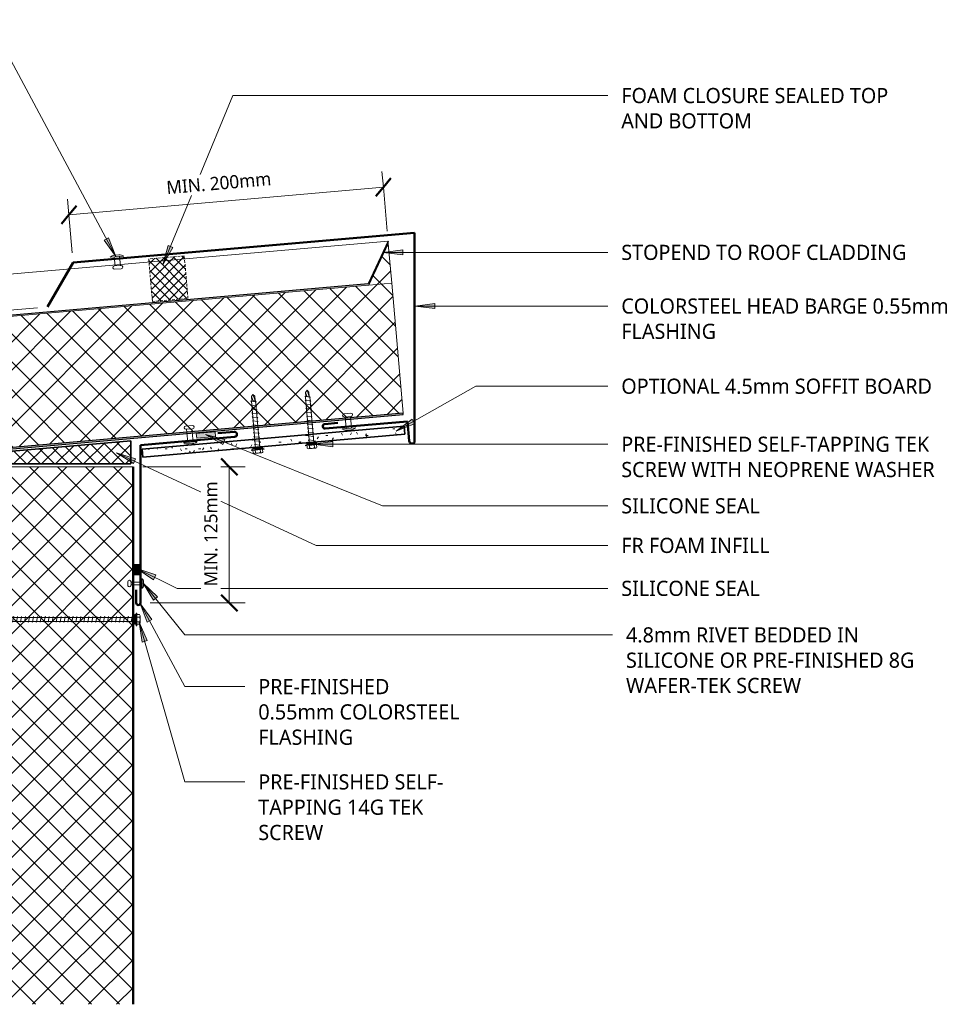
# Model space of a CAD drawing. Header units: millimetres. Extents: x -427 to 999, y -86 to 667.
# Tile 2 of 2: x 286 to 999, y -86 to 661. Entities that reach past the tile are written whole.
import ezdxf

# ---------------------------------------------------------------- set-up
doc = ezdxf.new("R2010")
doc.units = ezdxf.units.MM
doc.linetypes.add('Dash Short', pattern=[3, 2, -1])
for name, color, linetype, lineweight in [('A-ANNO-DIMS', 211, 'Continuous', 9), ('A-ANNO-DIMS-5', 211, 'Continuous', 9), ('A-DETL', 90, 'Continuous', 13), ('A-DETL-GENF', 92, 'Continuous', 13), ('G-ANNO-TEXT', 231, 'Continuous', 9)]:
    doc.layers.add(name, color=color, linetype=linetype, lineweight=lineweight)
doc.styles.add('Yu Gothic', font='Yu Gothic.ttf', dxfattribs={"height": 11.5})
doc.styles.add('Yu Gothic_1', font='Yu Gothic.ttf', dxfattribs={"height": 10})
doc.dimstyles.new('Diagonal', dxfattribs={"dimscale": 304.8, "dimtxt": 11.609035, "dimasz": 0.04101, "dimexe": 0.03937, "dimexo": 0.024606, "dimgap": 0.024606, "dimtad": 1, "dimdec": 0, "dimzin": 0, "dimdsep": 46, "dimtxsty": 'Yu Gothic_1', "dimblk1": 'OBLIQUE', "dimblk2": 'OBLIQUE', "dimsah": 1, "dimcen": 0.09, "dimazin": 0, "dimtfac": 1, "dimtdec": 4, "dimtix": 1, "dimtmove": 2, "dimatfit": 3, "dimfxl": 1, "dimtvp": 1, "dimtfill": 1, "dimtolj": 1, "dimtzin": 0, "dimarcsym": 2})
doc.dimstyles.new('Diagonal_1', dxfattribs={"dimscale": 304.8, "dimtxt": 11.609035, "dimasz": 0.04101, "dimexe": 0.03937, "dimexo": 0.024606, "dimgap": 0.024606, "dimtad": 1, "dimdec": 0, "dimzin": 0, "dimdsep": 46, "dimtxsty": 'Yu Gothic_1', "dimblk1": 'OBLIQUE', "dimblk2": 'OBLIQUE', "dimsah": 1, "dimcen": 0.09, "dimazin": 0, "dimtfac": 1, "dimtdec": 4, "dimtix": 1, "dimtmove": 1, "dimatfit": 3, "dimfxl": 1, "dimtvp": 1, "dimtfill": 1, "dimtolj": 1, "dimtzin": 0, "dimarcsym": 2})
doc.dimstyles.new('Diagonal_2', dxfattribs={"dimscale": 304.8, "dimtxt": 11.609035, "dimasz": 0.04101, "dimexe": 0.03937, "dimexo": 0.024606, "dimgap": 0.024606, "dimtad": 1, "dimdec": 0, "dimzin": 0, "dimdsep": 46, "dimtxsty": 'Yu Gothic_1', "dimblk1": 'OBLIQUE', "dimblk2": 'OBLIQUE', "dimsah": 1, "dimcen": 0.09, "dimazin": 0, "dimtfac": 1, "dimtdec": 4, "dimtix": 1, "dimtmove": 0, "dimatfit": 3, "dimfxl": 1, "dimtvp": 1, "dimtfill": 1, "dimtolj": 1, "dimtzin": 0, "dimarcsym": 2})
pattern_1 = [(220, (606.233, 441.677), (9.6418, -11.49067), []), (310, (606.233, 441.677), (11.49067, 9.6418), [])]

# ---------------------------------------------------------------- blocks, each defined once
blk = doc.blocks.new('Foam Closure - Foam Closure-4712294-01 SAW TOOTH SOFFIT DETAIL2')
at = {"layer": 'A-DETL-GENF'}
h = blk.add_hatch(dxfattribs=at)
h.set_pattern_fill('FP_2', color=256, style=0, pattern_type=2)
h.set_pattern_definition([(220, (451.283, 411.677), (3.21394, -3.830222), []), (310, (451.283, 411.677), (3.830222, 3.21394), [])])
h.paths.add_polyline_path([(27.1, 0), (0, 0), (0, -32.41), (27.1, -32.41), (27.1, -13.36)])
at = {"layer": 'A-DETL-GENF', "linetype": 'Dash Short'}
for p, q in [((0, 0), (0, -32.41)), ((27.1, 0), (0, 0)), ((27.1, -32.41), (27.1, 0)), ((0, -32.41), (27.1, -32.41))]:
    blk.add_line(p, q, dxfattribs=at)
blk = doc.blocks.new('Pop Rivets2 - Rivet-4018167-01 SAW TOOTH SOFFIT DETAIL2')
at = {"layer": 'A-DETL-GENF'}
for p, q in [((-2.53, 9.38), (2.53, 9.38)), ((2.53, 6.88), (-2.53, 6.88)), ((-2, 6.88), (-2, 0)), ((2, 6.88), (2, 0)), ((5.24, 0), (-5.24, 0)), ((-1.5, -1.16), (1.5, -1.16))]:
    blk.add_line(p, q, dxfattribs=at)
for centre, radius, start, end in [((-2.53, 8.13), 1.25, 90, 270), ((2.53, 8.13), 1.25, 270, 90), ((-1.5, 5.47), 6.62, 235.63634, 270), ((1.5, 5.47), 6.62, 270, 304.36366)]:
    blk.add_arc(centre, radius, start, end, dxfattribs=at)
blk = doc.blocks.new('Thermospan Insulated Panel3 - Thermospan Insulated Panel-4139802-01 SAW TOOTH SOFFIT DETAIL2')
at = {"layer": 'A-DETL-GENF'}
for points in [[(692.52, 132), (0, 132), (0, 131), (692.44, 131)], [(683.77, 32), (17.32, 32), (0, 2), (0, 0), (17.9, 31), (683.69, 31), (683.75, 31.66)]]:
    blk.add_hatch(color=256, dxfattribs=at).paths.add_polyline_path(points)
h = blk.add_hatch(dxfattribs=at)
h.set_pattern_fill('FP_4', color=256, style=0, pattern_type=2)
h.set_pattern_definition(pattern_1)
h.paths.add_polyline_path([(692.44, 131), (0, 131), (0, 32), (683.77, 32), (690.87, 113.09)])
h = blk.add_hatch(dxfattribs=at)
h.set_pattern_fill('FP_4', color=256, style=0, pattern_type=2)
h.set_pattern_definition(pattern_1)
h.paths.add_polyline_path([(17.32, 32), (0, 32), (0, 2)])
at = {"layer": 'A-DETL-GENF', "lineweight": 25}
for p, q in [((692.52, 132), (0, 132)), ((0, 132), (0, 131)), ((0, 131), (692.44, 131)), ((0, 0), (17.9, 31)), ((17.9, 31), (683.69, 31)), ((0, 2), (0, 0))]:
    blk.add_line(p, q, dxfattribs=at)
at = {"layer": 'A-DETL-GENF'}
for p, q in [((0, 131), (0, 32)), ((0, 32), (0, 2)), ((0, 2), (17.32, 32)), ((17.32, 32), (0, 32)), ((17.32, 32), (683.77, 32)), ((0, 0), (0, 2)), ((0, 0), (328.42, 0)), ((348.42, 0), (680.98, 0))]:
    blk.add_line(p, q, dxfattribs=at)
blk = doc.blocks.new('TEK Screw - TEK Screw-4073254-01 SAW TOOTH SOFFIT DETAIL2')
at = {"layer": 'A-DETL-GENF'}
blk.add_hatch(color=256, dxfattribs=at).paths.add_polyline_path([(-3.67, -1), (3.67, -1), (3.67, 0), (-3.67, 0)])
for p, q in [((-1.28, 38.75), (0, 40.28)), ((-1.28, 38.75), (-0.56, 35.87)), ((-1.28, 38.75), (-1.28, 35.53)), ((1.28, 38.75), (0, 40.28)), ((0, 40.28), (1.28, 35.53)), ((1.28, 38.75), (1.28, 35.53)), ((-2.17, 35.67), (-1.6, 36)), ((2.17, 34.91), (-2.17, 35.67)), ((-2.17, 32.67), (-1.6, 33)), ((2.17, 31.91), (-2.17, 32.67)), ((-2.17, 29.67), (-1.6, 30)), ((-1.28, 35.53), (-1.6, 35.21)), ((-1.6, 0), (-1.6, 35.21)), ((1.28, 35.53), (1.6, 35.21)), ((1.6, 35.21), (1.6, 0)), ((1.6, 34.58), (2.17, 34.91)), ((1.6, 31.58), (2.17, 31.91)), ((2.17, 28.91), (-2.17, 29.67)), ((-2.17, 26.67), (-1.6, 27)), ((2.17, 25.91), (-2.17, 26.67)), ((-2.17, 23.67), (-1.6, 24)), ((2.17, 22.91), (-2.17, 23.67)), ((1.6, 28.58), (2.17, 28.91)), ((1.6, 25.58), (2.17, 25.91)), ((1.6, 22.58), (2.17, 22.91)), ((-2.17, 20.67), (-1.6, 21)), ((2.17, 19.91), (-2.17, 20.67)), ((-2.17, 17.67), (-1.6, 18)), ((2.17, 16.91), (-2.17, 17.67)), ((-2.17, 14.67), (-1.6, 15)), ((1.6, 19.58), (2.17, 19.91)), ((1.6, 16.58), (2.17, 16.91)), ((2.17, 13.91), (-2.17, 14.67)), ((-2.17, 11.67), (-1.6, 12)), ((2.17, 10.91), (-2.17, 11.67)), ((-2.17, 8.67), (-1.6, 9)), ((2.17, 7.91), (-2.17, 8.67)), ((1.6, 13.58), (2.17, 13.91)), ((1.6, 10.58), (2.17, 10.91)), ((1.6, 7.58), (2.17, 7.91)), ((-2.17, 5.67), (-1.6, 6)), ((2.17, 4.91), (-2.17, 5.67)), ((-2.17, 2.67), (-1.6, 3)), ((2.17, 1.91), (-2.17, 2.67)), ((1.6, 4.58), (2.17, 4.91)), ((1.6, 1.58), (2.17, 1.91)), ((-4.79, -1.5), (-4.79, -1)), ((-3.67, -1), (-4.79, -1)), ((4.79, -1.5), (-4.79, -1.5)), ((3.67, 0), (-3.67, 0)), ((-3.67, 0), (-3.67, -1)), ((-3.67, -1), (3.67, -1)), ((-3.67, -1.5), (-3.67, -3.47)), ((-2.76, -3.97), (2.76, -3.97)), ((-1.85, -1.5), (-1.85, -3.47)), ((1.85, -1.5), (1.85, -3.47)), ((3.67, -1), (3.67, 0)), ((4.79, -1), (3.67, -1)), ((3.67, -1.5), (3.67, -3.47)), ((4.79, -1), (4.79, -1.5))]:
    blk.add_line(p, q, dxfattribs=at)
for centre, radius, start, end in [((0.49, 36.41), 1.18, 207.06377, 311.76062), ((-2.76, -2.9), 1.08, 212.38007, 327.61993), ((0, -0.31), 3.67, 239.72736, 300.27264), ((2.76, -2.9), 1.08, 212.38007, 327.61993)]:
    blk.add_arc(centre, radius, start, end, dxfattribs=at)
blk = doc.blocks.new('TEK Screw - TEK Screw-4073425-01 SAW TOOTH SOFFIT DETAIL2')
at = {"layer": 'A-DETL-GENF'}
blk.add_hatch(color=256, dxfattribs=at).paths.add_polyline_path([(-3.67, -1), (3.67, -1), (3.67, 0), (-3.67, 0)])
for p, q in [((-1.28, 39.25), (0, 40.77)), ((-1.28, 39.25), (-0.56, 36.37)), ((-1.28, 39.25), (-1.28, 36.02)), ((1.28, 39.25), (0, 40.77)), ((0, 40.77), (1.28, 36.02)), ((1.28, 39.25), (1.28, 36.02)), ((-2.17, 35.67), (-1.6, 36)), ((2.17, 34.91), (-2.17, 35.67)), ((-2.17, 32.67), (-1.6, 33)), ((2.17, 31.91), (-2.17, 32.67)), ((-2.17, 29.67), (-1.6, 30)), ((-1.28, 36.02), (-1.6, 35.71)), ((-1.6, 0), (-1.6, 35.71)), ((1.28, 36.02), (1.6, 35.71)), ((1.6, 35.71), (1.6, 0)), ((1.6, 34.58), (2.17, 34.91)), ((1.6, 31.58), (2.17, 31.91)), ((2.17, 28.91), (-2.17, 29.67)), ((-2.17, 26.67), (-1.6, 27)), ((2.17, 25.91), (-2.17, 26.67)), ((-2.17, 23.67), (-1.6, 24)), ((2.17, 22.91), (-2.17, 23.67)), ((1.6, 28.58), (2.17, 28.91)), ((1.6, 25.58), (2.17, 25.91)), ((1.6, 22.58), (2.17, 22.91)), ((-2.17, 20.67), (-1.6, 21)), ((2.17, 19.91), (-2.17, 20.67)), ((-2.17, 17.67), (-1.6, 18)), ((2.17, 16.91), (-2.17, 17.67)), ((-2.17, 14.67), (-1.6, 15)), ((1.6, 19.58), (2.17, 19.91)), ((1.6, 16.58), (2.17, 16.91)), ((2.17, 13.91), (-2.17, 14.67)), ((-2.17, 11.67), (-1.6, 12)), ((2.17, 10.91), (-2.17, 11.67)), ((-2.17, 8.67), (-1.6, 9)), ((2.17, 7.91), (-2.17, 8.67)), ((1.6, 13.58), (2.17, 13.91)), ((1.6, 10.58), (2.17, 10.91)), ((1.6, 7.58), (2.17, 7.91)), ((-2.17, 5.67), (-1.6, 6)), ((2.17, 4.91), (-2.17, 5.67)), ((-2.17, 2.67), (-1.6, 3)), ((2.17, 1.91), (-2.17, 2.67)), ((1.6, 4.58), (2.17, 4.91)), ((1.6, 1.58), (2.17, 1.91)), ((-4.79, -1.5), (-4.79, -1)), ((-3.67, -1), (-4.79, -1)), ((4.79, -1.5), (-4.79, -1.5)), ((3.67, 0), (-3.67, 0)), ((-3.67, 0), (-3.67, -1)), ((-3.67, -1), (3.67, -1)), ((-3.67, -1.5), (-3.67, -3.47)), ((-2.76, -3.97), (2.76, -3.97)), ((-1.85, -1.5), (-1.85, -3.47)), ((1.85, -1.5), (1.85, -3.47)), ((3.67, -1), (3.67, 0)), ((4.79, -1), (3.67, -1)), ((3.67, -1.5), (3.67, -3.47)), ((4.79, -1), (4.79, -1.5))]:
    blk.add_line(p, q, dxfattribs=at)
for centre, radius, start, end in [((0.49, 36.9), 1.18, 207.06377, 311.76062), ((-2.76, -2.9), 1.08, 212.38007, 327.61993), ((0, -0.31), 3.67, 239.72736, 300.27264), ((2.76, -2.9), 1.08, 212.38007, 327.61993)]:
    blk.add_arc(centre, radius, start, end, dxfattribs=at)
blk = doc.blocks.new('Pop Rivets2 - Rivet-4018428-01 SAW TOOTH SOFFIT DETAIL2')
at = {"layer": 'A-DETL-GENF'}
for p, q in [((5.24, 0), (-5.24, 0)), ((-2, -10.05), (-2, 0)), ((-1.5, 1.16), (1.5, 1.16)), ((2, -10.05), (2, 0)), ((2.53, -10.05), (-2.53, -10.05)), ((-2.53, -12.55), (2.53, -12.55))]:
    blk.add_line(p, q, dxfattribs=at)
for centre, radius, start, end in [((-1.5, -5.47), 6.62, 90, 124.36366), ((1.5, -5.47), 6.62, 55.63634, 90), ((-2.53, -11.3), 1.25, 90, 270), ((2.53, -11.3), 1.25, 270, 90)]:
    blk.add_arc(centre, radius, start, end, dxfattribs=at)
blk = doc.blocks.new('TEK Screw - TEK Screw-4835918-01 SAW TOOTH SOFFIT DETAIL2')
at = {"layer": 'A-DETL-GENF'}
blk.add_hatch(color=256, dxfattribs=at).paths.add_polyline_path([(-3.67, -1), (3.67, -1), (3.67, 0), (-3.67, 0)])
for p, q in [((-1.28, 142.12), (0, 143.65)), ((-1.28, 142.12), (-0.56, 139.24)), ((-1.28, 142.12), (-1.28, 138.9)), ((1.28, 142.12), (0, 143.65)), ((0, 143.65), (1.28, 138.9)), ((1.28, 142.12), (1.28, 138.9)), ((-2.17, 137.67), (-1.6, 138)), ((2.17, 136.91), (-2.17, 137.67)), ((-2.17, 134.67), (-1.6, 135)), ((2.17, 133.91), (-2.17, 134.67)), ((-1.28, 138.9), (-1.6, 138.58)), ((-1.6, 0), (-1.6, 138.58)), ((1.28, 138.9), (1.6, 138.58)), ((1.6, 138.58), (1.6, 0)), ((1.6, 136.58), (2.17, 136.91)), ((-2.17, 131.67), (-1.6, 132)), ((2.17, 130.91), (-2.17, 131.67)), ((-2.17, 128.67), (-1.6, 129)), ((2.17, 127.91), (-2.17, 128.67)), ((1.6, 133.58), (2.17, 133.91)), ((1.6, 130.58), (2.17, 130.91)), ((1.6, 127.58), (2.17, 127.91)), ((-2.17, 125.67), (-1.6, 126)), ((2.17, 124.91), (-2.17, 125.67)), ((-2.17, 122.67), (-1.6, 123)), ((2.17, 121.91), (-2.17, 122.67)), ((-2.17, 119.67), (-1.6, 120)), ((2.17, 118.91), (-2.17, 119.67)), ((1.6, 124.58), (2.17, 124.91)), ((1.6, 121.58), (2.17, 121.91)), ((-2.17, 116.67), (-1.6, 117)), ((2.17, 115.91), (-2.17, 116.67)), ((-2.17, 113.67), (-1.6, 114)), ((2.17, 112.91), (-2.17, 113.67)), ((1.6, 118.58), (2.17, 118.91)), ((1.6, 115.58), (2.17, 115.91)), ((1.6, 112.58), (2.17, 112.91)), ((-2.17, 110.67), (-1.6, 111)), ((2.17, 109.91), (-2.17, 110.67)), ((-2.17, 107.67), (-1.6, 108)), ((2.17, 106.91), (-2.17, 107.67)), ((-2.17, 104.67), (-1.6, 105)), ((2.17, 103.91), (-2.17, 104.67)), ((1.6, 109.58), (2.17, 109.91)), ((1.6, 106.58), (2.17, 106.91)), ((-2.17, 101.67), (-1.6, 102)), ((2.17, 100.91), (-2.17, 101.67)), ((-2.17, 98.67), (-1.6, 99)), ((2.17, 97.91), (-2.17, 98.67)), ((1.6, 103.58), (2.17, 103.91)), ((1.6, 100.58), (2.17, 100.91)), ((1.6, 97.58), (2.17, 97.91)), ((-2.17, 95.67), (-1.6, 96)), ((2.17, 94.91), (-2.17, 95.67)), ((-2.17, 92.67), (-1.6, 93)), ((2.17, 91.91), (-2.17, 92.67)), ((-2.17, 89.67), (-1.6, 90)), ((2.17, 88.91), (-2.17, 89.67)), ((1.6, 94.58), (2.17, 94.91)), ((1.6, 91.58), (2.17, 91.91)), ((-2.17, 86.67), (-1.6, 87)), ((2.17, 85.91), (-2.17, 86.67)), ((-2.17, 83.67), (-1.6, 84)), ((2.17, 82.91), (-2.17, 83.67)), ((1.6, 88.58), (2.17, 88.91)), ((1.6, 85.58), (2.17, 85.91)), ((1.6, 82.58), (2.17, 82.91)), ((-2.17, 80.67), (-1.6, 81)), ((2.17, 79.91), (-2.17, 80.67)), ((-2.17, 77.67), (-1.6, 78)), ((2.17, 76.91), (-2.17, 77.67)), ((-2.17, 74.67), (-1.6, 75)), ((1.6, 79.58), (2.17, 79.91)), ((1.6, 76.58), (2.17, 76.91)), ((2.17, 73.91), (-2.17, 74.67)), ((-2.17, 71.67), (-1.6, 72)), ((2.17, 70.91), (-2.17, 71.67)), ((-2.17, 68.67), (-1.6, 69)), ((2.17, 67.91), (-2.17, 68.67)), ((1.6, 73.58), (2.17, 73.91)), ((1.6, 70.58), (2.17, 70.91)), ((1.6, 67.58), (2.17, 67.91)), ((-2.17, 65.67), (-1.6, 66)), ((2.17, 64.91), (-2.17, 65.67)), ((-2.17, 62.67), (-1.6, 63)), ((2.17, 61.91), (-2.17, 62.67)), ((-2.17, 59.67), (-1.6, 60)), ((1.6, 64.58), (2.17, 64.91)), ((1.6, 61.58), (2.17, 61.91)), ((2.17, 58.91), (-2.17, 59.67)), ((-2.17, 56.67), (-1.6, 57)), ((2.17, 55.91), (-2.17, 56.67)), ((-2.17, 53.67), (-1.6, 54)), ((2.17, 52.91), (-2.17, 53.67)), ((1.6, 58.58), (2.17, 58.91)), ((1.6, 55.58), (2.17, 55.91)), ((1.6, 52.58), (2.17, 52.91)), ((-2.17, 50.67), (-1.6, 51)), ((2.17, 49.91), (-2.17, 50.67)), ((-2.17, 47.67), (-1.6, 48)), ((2.17, 46.91), (-2.17, 47.67)), ((-2.17, 44.67), (-1.6, 45)), ((1.6, 49.58), (2.17, 49.91)), ((1.6, 46.58), (2.17, 46.91)), ((2.17, 43.91), (-2.17, 44.67)), ((-2.17, 41.67), (-1.6, 42)), ((2.17, 40.91), (-2.17, 41.67)), ((-2.17, 38.67), (-1.6, 39)), ((2.17, 37.91), (-2.17, 38.67)), ((1.6, 43.58), (2.17, 43.91)), ((1.6, 40.58), (2.17, 40.91)), ((1.6, 37.58), (2.17, 37.91)), ((-2.17, 35.67), (-1.6, 36)), ((2.17, 34.91), (-2.17, 35.67)), ((-2.17, 32.67), (-1.6, 33)), ((2.17, 31.91), (-2.17, 32.67)), ((-2.17, 29.67), (-1.6, 30)), ((1.6, 34.58), (2.17, 34.91)), ((1.6, 31.58), (2.17, 31.91)), ((2.17, 28.91), (-2.17, 29.67)), ((-2.17, 26.67), (-1.6, 27)), ((2.17, 25.91), (-2.17, 26.67)), ((-2.17, 23.67), (-1.6, 24)), ((2.17, 22.91), (-2.17, 23.67)), ((1.6, 28.58), (2.17, 28.91)), ((1.6, 25.58), (2.17, 25.91)), ((1.6, 22.58), (2.17, 22.91)), ((-2.17, 20.67), (-1.6, 21)), ((2.17, 19.91), (-2.17, 20.67)), ((-2.17, 17.67), (-1.6, 18)), ((2.17, 16.91), (-2.17, 17.67)), ((-2.17, 14.67), (-1.6, 15)), ((1.6, 19.58), (2.17, 19.91)), ((1.6, 16.58), (2.17, 16.91)), ((2.17, 13.91), (-2.17, 14.67)), ((-2.17, 11.67), (-1.6, 12)), ((2.17, 10.91), (-2.17, 11.67)), ((-2.17, 8.67), (-1.6, 9)), ((2.17, 7.91), (-2.17, 8.67)), ((1.6, 13.58), (2.17, 13.91)), ((1.6, 10.58), (2.17, 10.91)), ((1.6, 7.58), (2.17, 7.91)), ((-2.17, 5.67), (-1.6, 6)), ((2.17, 4.91), (-2.17, 5.67)), ((-2.17, 2.67), (-1.6, 3)), ((2.17, 1.91), (-2.17, 2.67)), ((1.6, 4.58), (2.17, 4.91)), ((1.6, 1.58), (2.17, 1.91)), ((-4.79, -1.5), (-4.79, -1)), ((-3.67, -1), (-4.79, -1)), ((4.79, -1.5), (-4.79, -1.5)), ((3.67, 0), (-3.67, 0)), ((-3.67, 0), (-3.67, -1)), ((-3.67, -1), (3.67, -1)), ((-3.67, -1.5), (-3.67, -3.47)), ((-2.76, -3.97), (2.76, -3.97)), ((-1.85, -1.5), (-1.85, -3.47)), ((1.85, -1.5), (1.85, -3.47)), ((3.67, -1), (3.67, 0)), ((4.79, -1), (3.67, -1)), ((3.67, -1.5), (3.67, -3.47)), ((4.79, -1), (4.79, -1.5))]:
    blk.add_line(p, q, dxfattribs=at)
for centre, radius, start, end in [((0.49, 139.78), 1.18, 207.06377, 311.76062), ((-2.76, -2.9), 1.08, 212.38007, 327.61993), ((0, -0.31), 3.67, 239.72736, 300.27264), ((2.76, -2.9), 1.08, 212.38007, 327.61993)]:
    blk.add_arc(centre, radius, start, end, dxfattribs=at)
blk = doc.blocks.new('Pop Rivets6 - Rivet 2-4836433-01 SAW TOOTH SOFFIT DETAIL2')
at = {"layer": 'A-DETL-GENF'}
for p, q in [((3.77, 0), (-3.77, 0)), ((-1.5, 1.16), (1.5, 1.16)), ((-1, -8.3), (-1, 0)), ((1, -8.3), (1, 0)), ((1.17, -8.3), (-1.24, -8.3)), ((-1.24, -10.8), (1.17, -10.8))]:
    blk.add_line(p, q, dxfattribs=at)
for centre, radius, start, end in [((-1.5, -1.65), 2.8, 90, 144), ((1.5, -1.65), 2.8, 36, 90), ((-1.24, -9.55), 1.25, 90, 270), ((1.17, -9.55), 1.25, 270, 90)]:
    blk.add_arc(centre, radius, start, end, dxfattribs=at)
blk = doc.blocks.new('Pop Rivets2 - Rivet-4884609-01 SAW TOOTH SOFFIT DETAIL2')
at = {"layer": 'A-DETL-GENF'}
for p, q in [((5.24, 0), (-5.24, 0)), ((-2, -8.88), (-2, 0)), ((-1.5, 1.16), (1.5, 1.16)), ((2, -8.88), (2, 0)), ((2.53, -8.88), (-2.53, -8.88)), ((-2.53, -11.38), (2.53, -11.38))]:
    blk.add_line(p, q, dxfattribs=at)
for centre, radius, start, end in [((-1.5, -5.47), 6.62, 90, 124.36366), ((1.5, -5.47), 6.62, 55.63634, 90), ((-2.53, -10.13), 1.25, 90, 270), ((2.53, -10.13), 1.25, 270, 90)]:
    blk.add_arc(centre, radius, start, end, dxfattribs=at)
blk = doc.blocks.new('DIMBLOCK1-01 SAW TOOTH SOFFIT DETAIL2')
at = {"layer": 'A-ANNO-DIMS-5'}
for p, q in [((561.85, 533.72), (560.81, 545.68)), ((561.85, 533.72), (323.33, 512.86)), ((561.85, 533.72), (564.78, 500.3)), ((323.33, 512.86), (322.29, 524.81)), ((323.33, 512.86), (325.86, 484.02))]:
    blk.add_line(p, q, dxfattribs=at)
at = {"layer": 'A-ANNO-DIMS-5', "lineweight": 50}
for p, q in [((561.85, 533.72), (567.54, 540.5)), ((561.85, 533.72), (556.17, 526.95)), ((323.33, 512.86), (329.01, 519.63)), ((323.33, 512.86), (317.65, 506.09))]:
    blk.add_line(p, q, dxfattribs=at)
at = {"layer": 'A-ANNO-DIMS-5', "color": 0, "insert": (396.89, 538.4), "char_height": 10, "width": 93.8283, "attachment_point": 1, "rotation": 5, "line_spacing_factor": 1.024327, "style": 'Yu Gothic_1', "bg_fill": 3, "box_fill_scale": 1.25, "bg_fill_color": 9, "bg_fill_true_color": 13158600, "bg_fill_transparency": 0}
blk.add_mtext('MIN. 200mm\\fYu Gothic|b0|i0|c178|p34|;\u200d', dxfattribs=at)
blk = doc.blocks.new('_Oblique')
at = {"color": 0, "linetype": 'ByBlock', "lineweight": -2}
blk.add_line((-0.5, -0.5), (0.5, 0.5), dxfattribs=at)
blk = doc.blocks.new('DIMBLOCK2-01 SAW TOOTH SOFFIT DETAIL2')
at = {"layer": 'A-ANNO-DIMS-5', "lineweight": 50}
for p, q in [((267.53, 439.48), (260.76, 445.16)), ((267.95, 434.68), (261.18, 440.37)), ((267.53, 439.48), (274.31, 433.8)), ((267.95, 434.68), (274.72, 429))]:
    blk.add_line(p, q, dxfattribs=at)
at = {"layer": 'A-ANNO-DIMS-5'}
for p, q in [((267.53, 439.48), (299.63, 442.29)), ((267.53, 439.48), (255.58, 438.43)), ((267.95, 434.68), (266.62, 434.57)), ((267.95, 434.68), (267.53, 439.48)), ((267.95, 434.68), (279.91, 435.73))]:
    blk.add_line(p, q, dxfattribs=at)
blk.add_ellipse((269.11, 421.46), major_axis=(-1.37, 15.63), ratio=0.533087, start_param=0, end_param=1.570796, dxfattribs=at)
at = {"layer": 'A-ANNO-DIMS-5', "color": 0, "insert": (263.77, 420.99), "char_height": 10, "width": 73.5467, "attachment_point": 1, "rotation": 275, "line_spacing_factor": 1.024327, "style": 'Yu Gothic_1', "bg_fill": 3, "box_fill_scale": 1.25, "bg_fill_color": 9, "bg_fill_true_color": 13158600, "bg_fill_transparency": 0}
blk.add_mtext('5mm GAP', dxfattribs=at)
blk = doc.blocks.new('DIMBLOCK3-01 SAW TOOTH SOFFIT DETAIL2')
at = {"layer": 'A-ANNO-DIMS-5'}
for p, q in [((445, 321.68), (379.53, 321.68)), ((445, 321.68), (445, 218.41)), ((445, 321.68), (457, 321.68)), ((445, 218.41), (385.09, 218.41)), ((445, 218.41), (457, 218.41))]:
    blk.add_line(p, q, dxfattribs=at)
at = {"layer": 'A-ANNO-DIMS-5', "lineweight": 50}
for p, q in [((445, 321.68), (438.75, 327.93)), ((445, 321.68), (451.25, 315.43)), ((445, 218.41), (438.75, 224.66)), ((445, 218.41), (451.25, 212.16))]:
    blk.add_line(p, q, dxfattribs=at)
at = {"layer": 'A-ANNO-DIMS-5', "color": 0, "insert": (425.96, 230.95), "char_height": 10, "width": 93.8283, "attachment_point": 1, "rotation": 90, "line_spacing_factor": 1.024327, "style": 'Yu Gothic_1', "bg_fill": 3, "box_fill_scale": 1.25, "bg_fill_color": 9, "bg_fill_true_color": 13158600, "bg_fill_transparency": 0}
blk.add_mtext('MIN. 125mm', dxfattribs=at)

msp = doc.modelspace()

# ---------------------------------------------------------------- hatches: boundary and pattern name
at = {"layer": 'A-DETL-GENF'}
h = msp.add_hatch(dxfattribs=at)
h.set_pattern_fill('FP_3', color=9, style=0, pattern_type=2)
h.set_pattern_definition([(0, (0, 0), (20.32, 5.08), [1.676, -13.564, 1.676, -13.564, -81.28]), (0, (0, 0), (20.32, 5.08), [-30.48, 1.676, -28.804, 1.676, -13.564, -35.56]), (0, (0, 0), (20.32, 5.08), [-76.2, 1.676, -8.484, 1.676, -23.724]), (120, (7.62, 2.54), (-14.55941, 15.057636), [1.676, -13.564, 1.676, -13.564, -81.28]), (120, (7.62, 2.54), (-14.55941, 15.057636), [-30.48, 1.676, -28.804, 1.676, -13.564, -35.56]), (120, (7.62, 2.54), (-14.55941, 15.057636), [-76.2, 1.676, -8.484, 1.676, -23.724]), (240, (10.16, 12.7), (-5.76059, -20.137636), [1.676, -13.564, 1.676, -13.564, -81.28]), (240, (10.16, 12.7), (-5.76059, -20.137636), [-30.48, 1.676, -28.804, 1.676, -13.564, -35.56]), (240, (10.16, 12.7), (-5.76059, -20.137636), [-76.2, 1.676, -8.484, 1.676, -23.724])])
h.paths.add_polyline_path([(379.44, 329.14), (578.27, 346.53), (577.74, 352.51), (378.92, 335.11)])
for points in [[(420.28, 343.43), (434.54, 344.67), (434.23, 348.19), (419.97, 346.94)], [(377.17, 239.74), (377.17, 247.67), (372.55, 247.67), (372.55, 239.74)]]:
    msp.add_hatch(color=10, dxfattribs=at).paths.add_polyline_path(points)
h = msp.add_hatch(dxfattribs=at)
h.set_pattern_fill('FP_5', color=9, style=0, pattern_type=2)
h.set_pattern_definition([(45, (0, 0), (-5.3033, 5.3033), []), (135, (0, 0), (-5.3033, -5.3033), [])])
h.paths.add_polyline_path([(370.34, 323.9), (370.34, 341.4), (265.03, 332.19), (265.03, 323.9)])
h = msp.add_hatch(dxfattribs=at)
h.set_pattern_fill('FP_1', color=253, style=0, pattern_type=2)
h.set_pattern_definition([(45, (0, 0), (-10.6066, 10.6066), []), (135, (0, 0), (-10.6066, -10.6066), [])])
h.paths.add_polyline_path([(372.03, -85.96), (372.03, 321.68), (265.03, 321.68), (265.03, -85.96)])
at = {"layer": 'G-ANNO-TEXT'}
for points in [[(358.85, 481.33), (353.52, 495.48), (350.04, 493.62)], [(394.71, 474.96), (402.25, 488.07), (398.6, 489.58)], [(561.74, 484.33), (576.74, 482.35), (576.74, 486.3)], [(585.88, 443.63), (600.88, 441.66), (600.88, 445.61)], [(571.53, 348.68), (585.56, 354.34), (583.62, 357.78)], [(426.9, 346.09), (440.09, 338.67), (441.56, 342.33)], [(508.57, 338.82), (523.57, 336.84), (523.57, 340.79)], [(359.53, 332.29), (372.31, 324.18), (373.97, 327.76)], [(374.87, 244.45), (387.49, 236.1), (389.22, 239.65)], [(377.41, 218.12), (382.76, 203.97), (386.24, 205.83)], [(376.59, 203.77), (378.83, 188.81), (382.63, 189.9)]]:
    msp.add_hatch(color=7, dxfattribs=at).paths.add_polyline_path(points)

# ---------------------------------------------------------------- linework, layer by layer
at = {"layer": 'A-DETL', "lineweight": 50}
for p, q in [((326.51, 476.55), (585.52, 499.21)), ((585.52, 499.21), (585.52, 340.07)), ((326.51, 476.55), (307.11, 442.94)), ((517.48, 354.16), (527.44, 355.03)), ((580.22, 356.17), (517.78, 350.7)), ((581.52, 341.36), (580.22, 356.17)), ((377.59, 338.1), (449.05, 344.35)), ((448.71, 348.26), (436.23, 347.17)), ((377.59, 218.41), (377.59, 338.1)), ((372.03, -85.96), (372.03, 321.68)), ((374.44, 228.41), (374.44, 218.41))]:
    msp.add_line(p, q, dxfattribs=at)
at = {"layer": 'A-DETL', "lineweight": 35}
for p, q in [((577.74, 352.51), (378.92, 335.11)), ((578.27, 346.53), (577.74, 352.51)), ((379.44, 329.14), (578.27, 346.53)), ((370.34, 341.4), (265.03, 332.19)), ((370.34, 323.9), (370.34, 341.4)), ((378.92, 335.11), (379.44, 329.14)), ((265.03, 323.9), (370.34, 323.9))]:
    msp.add_line(p, q, dxfattribs=at)
at = {"layer": 'A-DETL'}
for p, q in [((434.23, 348.19), (419.97, 346.94)), ((419.97, 346.94), (420.28, 343.43)), ((420.28, 343.43), (434.54, 344.67)), ((434.54, 344.67), (434.23, 348.19)), ((372.03, 321.68), (265.03, 321.68)), ((372.55, 247.67), (372.55, 239.74)), ((377.17, 247.67), (372.55, 247.67)), ((377.17, 239.74), (377.17, 247.67)), ((372.55, 239.74), (377.17, 239.74))]:
    msp.add_line(p, q, dxfattribs=at)
at = {"layer": 'A-DETL', "lineweight": 50}
for centre, radius, start, end in [((517.63, 352.43), 1.73, 95, 275), ((448.88, 346.3), 1.96, 275, 95), ((583.79, 341.56), 2.28, 185, 319.10159), ((376.01, 218.41), 1.57, 180, 0)]:
    msp.add_arc(centre, radius, start, end, dxfattribs=at)
at = {"layer": 'G-ANNO-TEXT', "color": 7}
for p, q in [((358.85, 481.33), (262.8, 660.81)), ((394.71, 474.96), (447.6, 603.27)), ((447.6, 603.27), (732.14, 603.27)), ((353.52, 495.48), (350.04, 493.62)), ((350.04, 493.62), (358.85, 481.33)), ((358.85, 481.33), (353.52, 495.48)), ((398.6, 489.58), (394.71, 474.96)), ((394.71, 474.96), (402.25, 488.07)), ((402.25, 488.07), (398.6, 489.58)), ((576.74, 486.3), (561.74, 484.33)), ((576.74, 482.35), (576.74, 486.3)), ((561.74, 484.33), (576.74, 482.35)), ((561.74, 484.33), (732.14, 484.33)), ((600.88, 445.61), (585.88, 443.63)), ((585.88, 443.63), (600.88, 441.66)), ((585.88, 443.63), (732.14, 443.63)), ((600.88, 441.66), (600.88, 445.61)), ((571.53, 348.68), (631.93, 382.82)), ((631.93, 382.82), (732.14, 382.82)), ((583.62, 357.78), (571.53, 348.68)), ((571.53, 348.68), (585.56, 354.34)), ((585.56, 354.34), (583.62, 357.78)), ((426.9, 346.09), (440.09, 338.67)), ((441.56, 342.33), (426.9, 346.09)), ((426.9, 346.09), (561.16, 292.13)), ((440.09, 338.67), (441.56, 342.33)), ((523.57, 340.79), (508.57, 338.82)), ((508.57, 338.82), (523.57, 336.84)), ((508.57, 338.82), (732.14, 338.82)), ((523.57, 336.84), (523.57, 340.79)), ((359.53, 332.29), (372.31, 324.18)), ((373.97, 327.76), (359.53, 332.29)), ((359.53, 332.29), (510.81, 262.09)), ((372.31, 324.18), (373.97, 327.76)), ((561.16, 292.13), (732.14, 292.13)), ((510.81, 262.09), (732.14, 262.09)), ((374.87, 244.45), (387.49, 236.1)), ((389.22, 239.65), (374.87, 244.45)), ((374.87, 244.45), (405.5, 229.52)), ((387.49, 236.1), (389.22, 239.65)), ((405.5, 229.52), (732.14, 229.52)), ((377.41, 218.12), (382.76, 203.97)), ((386.24, 205.83), (377.41, 218.12)), ((377.41, 218.12), (411.3, 154.99)), ((376.59, 203.77), (378.83, 188.81)), ((382.63, 189.9), (376.59, 203.77)), ((376.59, 203.77), (411.3, 82.73)), ((382.76, 203.97), (386.24, 205.83)), ((411.3, 194.22), (735.74, 194.22)), ((378.83, 188.81), (382.63, 189.9)), ((411.3, 154.99), (456.85, 154.99)), ((411.3, 82.73), (456.85, 82.73))]:
    msp.add_line(p, q, dxfattribs=at)

# ---------------------------------------------------------------- block references
at = {"layer": 'A-DETL-GENF'}
for name, p, rotation in [('Thermospan Insulated Panel3 - Thermospan Insulated Panel-4139802-01 SAW TOOTH SOFFIT DETAIL2', (565.43, 492.83), 185), ('Pop Rivets2 - Rivet-4018167-01 SAW TOOTH SOFFIT DETAIL2', (359.79, 481.08), 185), ('TEK Screw - TEK Screw-4073425-01 SAW TOOTH SOFFIT DETAIL2', (466.47, 336.05), 5.000000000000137), ('TEK Screw - TEK Screw-4073254-01 SAW TOOTH SOFFIT DETAIL2', (507.48, 339.64), 5.000000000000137), ('Pop Rivets2 - Rivet-4884609-01 SAW TOOTH SOFFIT DETAIL2', (535.64, 350.85), 184.9999999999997), ('Pop Rivets2 - Rivet-4018428-01 SAW TOOTH SOFFIT DETAIL2', (415.53, 340.34), 184.9999999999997), ('Pop Rivets6 - Rivet 2-4836433-01 SAW TOOTH SOFFIT DETAIL2', (378.82, 233.21), 269.9999999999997), ('TEK Screw - TEK Screw-4835918-01 SAW TOOTH SOFFIT DETAIL2', (373.34, 205.93), 89.99999999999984)]:
    msp.add_blockref(name, p, dxfattribs=dict(at, rotation=rotation))
at = {"layer": 'A-DETL-GENF', "linetype": 'Dash Short', "rotation": 184.9999999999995}
msp.add_blockref('Foam Closure - Foam Closure-4712294-01 SAW TOOTH SOFFIT DETAIL2', (413.69, 449.44), dxfattribs=at)

# ---------------------------------------------------------------- texts
at = {"layer": 'G-ANNO-TEXT', "color": 7, "char_height": 11.5, "attachment_point": 1, "style": 'Yu Gothic', "bg_fill": 3, "box_fill_scale": 1.25, "bg_fill_color": 9, "bg_fill_true_color": 13158600, "bg_fill_transparency": 0}
for s, insert, width in [('FOAM CLOSURE SEALED TOP ', (742.3, 609.02), 263.3543), ('AND BOTTOM', (742.3, 589.84), 121.8565), ('STOPEND TO ROOF CLADDING', (742.3, 490.08), 269.7678), ('COLORSTEEL HEAD BARGE 0.55mm ', (742.3, 449.38), 315.0632), ('FLASHING', (742.3, 430.2), 90.1898), ('OPTIONAL 4.5mm SOFFIT BOARD', (742.3, 388.57), 288.2067), ('PRE-FINISHED SELF-TAPPING TEK ', (742.3, 344.57), 309.4514), ('SCREW WITH NEOPRENE WASHER', (742.3, 325.38), 301.0337), ('SILICONE SEAL', (742.3, 297.88), 133.0801), ('FR FOAM INFILL', (742.3, 267.84), 141.8987), ('SILICONE SEAL', (742.3, 235.27), 133.0801), ('4.8mm RIVET BEDDED IN ', (745.9, 199.97), 222.8691), ('SILICONE OR PRE-FINISHED 8G ', (745.9, 180.79), 275.7805), ('PRE-FINISHED ', (467.01, 160.74), 133.0801), ('WAFER-TEK SCREW', (745.9, 161.61), 174.367), ('0.55mm COLORSTEEL ', (467.01, 141.56), 194.0084), ('FLASHING ', (467.01, 122.38), 95.4008), ('PRE-FINISHED SELF-', (467.01, 88.48), 185.1898), ('TAPPING 14G TEK ', (467.01, 69.3), 162.7426), ('SCREW', (467.01, 50.11), 63.7342)]:
    msp.add_mtext(s, dxfattribs=dict(at, insert=insert, width=width))

# ---------------------------------------------------------------- next in the draw order: dimensions: what is measured, and where the dimension line sits
at = {"layer": 'A-ANNO-DIMS'}
for base, p1, p2, angle, text, dimstyle, override, picture, middle, turn in [((323.33, 512.86), (565.43, 492.83), (326.51, 476.55), 5, 'MIN. 200mm\u200d', 'Diagonal', {"dimpost": '<>', "dimfxl": 239.476625}, 'DIMBLOCK1-01 SAW TOOTH SOFFIT DETAIL2', (444.21, 535.85), 5), ((267.53, 439.48), (259.15, 433.91), (307.11, 442.94), 275, '5mm GAP', 'Diagonal_1', {"dimpost": '<>', "dimfxl": 48.798981}, 'DIMBLOCK2-01 SAW TOOTH SOFFIT DETAIL2', (260.33, 383.77), 275)]:
    dim = msp.add_linear_dim(base=base, p1=p1, p2=p2, angle=angle, text=text, dimstyle=dimstyle, override=override, dxfattribs=at)
    dim.commit()
    dim.dimension.update_dxf_attribs({"geometry": picture, "text_midpoint": middle, "dimtype": 160, "text_rotation": turn})
dim = msp.add_linear_dim(base=(445, 218.41), p1=(372.03, 321.68), p2=(377.59, 218.41), angle=90, text='MIN. 125mm', dimstyle='Diagonal_2', override={"dimpost": '<>', "dimfxl": 103.417203}, dxfattribs=at)
dim.commit()
dim.dimension.update_dxf_attribs({"geometry": 'DIMBLOCK3-01 SAW TOOTH SOFFIT DETAIL2', "text_midpoint": (432.5, 270.04)})

# ---------------------------------------------------------------- next in the draw order: hatches: boundary and pattern name
at = {"layer": 'G-ANNO-TEXT'}
msp.add_hatch(color=7, dxfattribs=at).paths.add_polyline_path([(379.65, 233.4), (387.54, 220.49), (390.61, 222.98)])

# ---------------------------------------------------------------- next in the draw order: linework, layer by layer
at = {"layer": 'G-ANNO-TEXT', "color": 7}
for p, q in [((379.65, 233.4), (387.54, 220.49)), ((390.61, 222.98), (379.65, 233.4)), ((379.65, 233.4), (411.3, 194.22)), ((387.54, 220.49), (390.61, 222.98))]:
    msp.add_line(p, q, dxfattribs=at)

doc.saveas('drawing.dxf')
